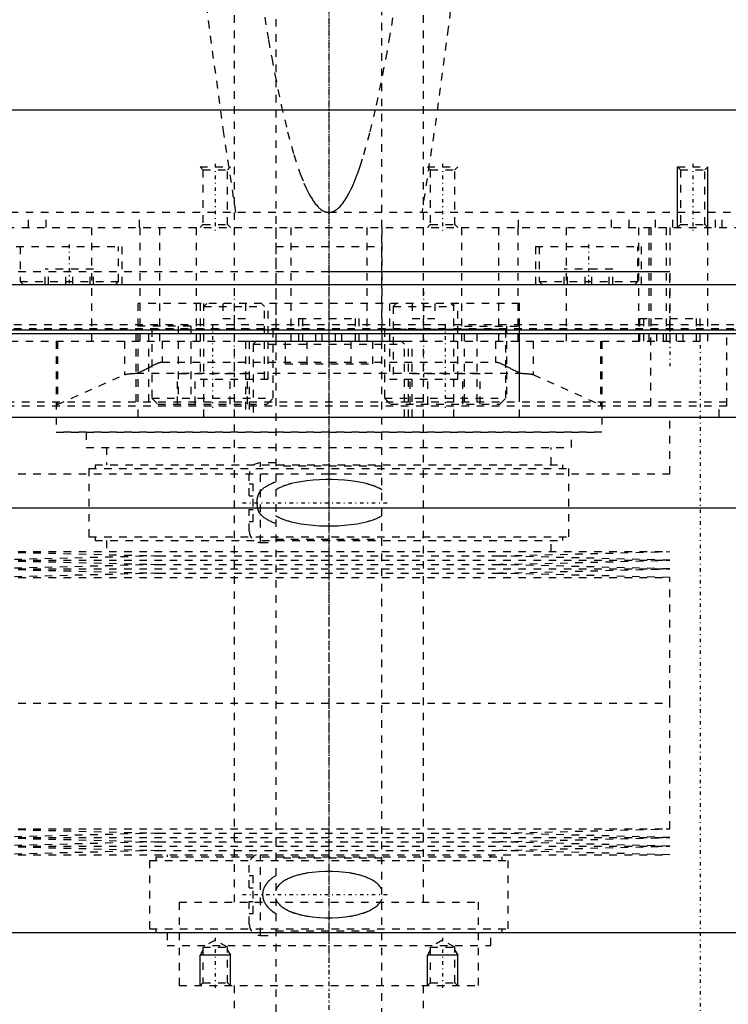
# Model space of a CAD drawing. Extents: x -125 to 125, y -136 to 719.
# Tile 3 of 12: x -41 to 53, y -70 to 60. Entities that reach past the tile are written whole.
import ezdxf

# ---------------------------------------------------------------- set-up
doc = ezdxf.new("R2010")
doc.units = 0
doc.linetypes.add('CENTER', pattern=[1.5, 0.45, -0.5, 0.05, -0.5])
doc.linetypes.add('DASHED', pattern=[2, 1, -1])
for name, color, linetype in [('AM_0', 7, 'CONTINUOUS'), ('AM_10', 7, 'CONTINUOUS'), ('AM_3', 7, 'DASHED'), ('AM_7', 7, 'CENTER')]:
    doc.layers.add(name, color=color, linetype=linetype)

msp = doc.modelspace()

# ---------------------------------------------------------------- linework, layer by layer
at = {"layer": 'AM_0', "color": 7, "linetype": 'CONTINUOUS'}
for p, q in [((120, 48), (-120, 48)), ((-100, 25), (100, 25)), ((-40.35, 25), (-40.35, 25)), ((40.35, 25), (40.35, 25)), ((-54.3, 18.5), (54.3, 18.5)), ((-54.29, 19), (54.29, 19)), ((-68.3, 7.5), (68.3, 7.5)), ((65.59, -4.5), (-65.59, -4.5)), ((-62.39, -60.5), (62.39, -60.5))]:
    msp.add_line(p, q, dxfattribs=at)
at = {"layer": 'AM_10', "color": 7, "linetype": 'CONTINUOUS'}
for p, q in [((46, 32.5), (46, 40.5)), ((50, 32.5), (50, 40.5)), ((-16.62, -62.84), (-17, -63.5)), ((-13, -63.5), (-17, -63.5)), ((-17, -67.5), (-17, -63.5)), ((-13.38, -62.84), (-13, -63.5)), ((-13, -67.5), (-13, -63.5)), ((13.38, -62.84), (13, -63.5)), ((17, -63.5), (13, -63.5)), ((13, -67.5), (13, -63.5)), ((16.62, -62.84), (17, -63.5)), ((17, -67.5), (17, -63.5))]:
    msp.add_line(p, q, dxfattribs=at)
at = {"layer": 'AM_3', "color": 6, "linetype": 'DASHED'}
for p, q in [((-7, 680), (-7, -97.5)), ((7, -97.5), (7, 680)), ((-12.5, 664.5), (-12.5, -56.5)), ((12.5, -56.5), (12.5, 664.5)), ((-13.86, 44.9), (-15.75, 58.84)), ((15.75, 58.84), (13.86, 44.9)), ((-12.26, 34.5), (-13.86, 44.9)), ((13.86, 44.9), (12.26, 34.5)), ((-17, 40.5), (-16.62, 40.12)), ((-17, 40.5), (-13, 40.5)), ((-13.38, 40.12), (-13, 40.5)), ((13, 40.5), (13.38, 40.12)), ((13, 40.5), (17, 40.5)), ((16.62, 40.12), (17, 40.5)), ((46, 40.5), (46.38, 40.12)), ((46, 40.5), (50, 40.5)), ((49.62, 40.12), (50, 40.5)), ((-16.62, 40.12), (-16.62, 32.88)), ((-16.62, 40.12), (-13.38, 40.12)), ((-13.38, 32.88), (-13.38, 40.12)), ((13.38, 40.12), (13.38, 32.88)), ((13.38, 40.12), (16.62, 40.12)), ((16.62, 32.88), (16.62, 40.12)), ((46.38, 40.12), (46.38, 32.88)), ((46.38, 40.12), (49.62, 40.12)), ((49.62, 32.88), (49.62, 40.12)), ((79, 34.5), (-79, 34.5)), ((-39.62, 32.5), (-39.62, 34.5)), ((-37.31, 32.5), (-37.31, 34.5)), ((-25, 32.5), (-25, 34.5)), ((25, 32.5), (25, 34.5)), ((37.31, 32.5), (37.31, 34.5)), ((39.62, 32.5), (39.62, 34.5)), ((43.08, 32.5), (43.08, 34.5)), ((45.38, 32.5), (45.38, 34.5)), ((50, 17.5), (50, 34.5)), ((51, 32.5), (51, 34.5)), ((51.9, 32.5), (51.9, 34.5)), ((-78.5, 32.5), (78.5, 32.5)), ((-31.31, 32.5), (-31.31, 17.5)), ((-24.92, 32.5), (-24.92, 17.5)), ((-22.36, 32.5), (-22.36, 17.5)), ((-17.5, 32.5), (-17.5, 17.5)), ((-16.62, 32.88), (-17, 32.5)), ((-16.62, 32.88), (-13.38, 32.88)), ((-13, 32.5), (-13.38, 32.88)), ((-7, 32.5), (-7, 17.5)), ((-5, 32.5), (-5, 17.5)), ((5, 32.5), (5, 17.5)), ((7, 32.5), (7, 17.5)), ((13.38, 32.88), (13, 32.5)), ((13.38, 32.88), (16.62, 32.88)), ((17, 32.5), (16.62, 32.88)), ((17.5, 32.5), (17.5, 17.5)), ((22.36, 32.5), (22.36, 17.5)), ((24.92, 32.5), (24.92, 17.5)), ((31.31, 32.5), (31.31, 17.5)), ((40.83, 32.5), (40.83, 17.5)), ((42.23, 32.5), (42.23, 17.5)), ((42.5, 32.5), (42.5, 19.2)), ((44.5, 32.5), (44.5, 17.5)), ((45, 32.5), (45, 17.5)), ((46.38, 32.88), (46, 32.5)), ((46.38, 32.88), (49.62, 32.88)), ((50, 32.5), (49.62, 32.88)), ((-41.25, 30), (-27.25, 30)), ((-40.75, 30), (-40.75, 25.4)), ((-27.75, 25.4), (-27.75, 30)), ((-27.25, 25), (-27.25, 30)), ((-7, 30), (-7, 25)), ((-7, 30), (7, 30)), ((7, 25), (7, 30)), ((27.25, 30), (27.25, 25)), ((27.25, 30), (41.25, 30)), ((27.75, 30), (27.75, 25.4)), ((40.75, 25.4), (40.75, 30)), ((41.25, 25), (41.25, 30)), ((-45, 26.7), (45, 26.7)), ((-37.45, 25), (-37.45, 27)), ((-31.05, 27), (-37.45, 27)), ((-37, 25), (-37, 27)), ((-34.7, 25), (-34.7, 27)), ((-33.8, 25), (-33.8, 27)), ((-31.5, 25), (-31.5, 27)), ((-31.05, 25), (-31.05, 27)), ((0, 26.7), (45, 26.7)), ((31.05, 25), (31.05, 27)), ((37.45, 27), (31.05, 27)), ((31.5, 25), (31.5, 27)), ((33.8, 25), (33.8, 27)), ((34.7, 25), (34.7, 27)), ((37, 25), (37, 27)), ((37.45, 25), (37.45, 27)), ((45, 19.2), (45, 26.7)), ((-40.75, 25.4), (-40.35, 25)), ((-40.75, 25.4), (-27.75, 25.4)), ((-28.15, 25), (-27.75, 25.4)), ((27.75, 25.4), (28.15, 25)), ((27.75, 25.4), (40.75, 25.4)), ((40.35, 25), (40.75, 25.4)), ((-25.16, 7.5), (-25.16, 22.5)), ((25.16, 22.5), (-25.16, 22.5)), ((-17, 22.5), (-17, 12.5)), ((-16.1, 22.5), (-16.5, 22.1)), ((-16.5, 7.5), (-16.5, 22.5)), ((-16.5, 22.1), (-8.5, 22.1)), ((-14, 22.5), (-14, 20.5)), ((-12.5, 22.5), (-12.5, 20.5)), ((-11, 22.5), (-11, 20.5)), ((-8.5, 22.1), (-8.9, 22.5)), ((-8.5, 12.5), (-8.5, 22.1)), ((-8, 12.5), (-8, 22.5)), ((8, 22.5), (8, 12.5)), ((8.9, 22.5), (8.5, 22.1)), ((8.5, 22.1), (8.5, 12.5)), ((8.5, 22.1), (16.5, 22.1)), ((11, 22.5), (11, 20.5)), ((12.5, 22.5), (12.5, 20.5)), ((14, 22.5), (14, 20.5)), ((16.5, 22.1), (16.1, 22.5)), ((16.5, 7.5), (16.5, 22.5)), ((17, 12.5), (17, 22.5)), ((25.16, 7.5), (25.16, 22.5)), ((-77.56, 19.7), (77.56, 19.7)), ((-18.23, 19.5), (-25.44, 19.5)), ((-25.44, 9.5), (-25.44, 19.5)), ((-23.77, 9.5), (-23.77, 19.5)), ((-19.89, 19.5), (-19.89, 9.5)), ((-18.23, 19.5), (-18.23, 9.5)), ((-14, 20.5), (-11, 20.5)), ((-4, 20.5), (-4, 17.5)), ((-4, 20.5), (4, 20.5)), ((-3.5, 20.5), (-3.5, 17.5)), ((3.5, 17.5), (3.5, 20.5)), ((4, 17.5), (4, 20.5)), ((11, 20.5), (14, 20.5)), ((17.89, 19.5), (25.09, 19.5)), ((17.89, 9.5), (17.89, 19.5)), ((19.55, 9.5), (19.55, 19.5)), ((23.43, 19.5), (23.43, 9.5)), ((25.09, 19.5), (25.09, 9.5)), ((41, 20.5), (41, 17.5)), ((41, 20.5), (49, 20.5)), ((41.5, 20.5), (41.5, 17.5)), ((48.5, 17.5), (48.5, 20.5)), ((49, 17.5), (49, 20.5)), ((-77.56, 19.2), (77.56, 19.2)), ((-23.25, 19.2), (-23.35, 19.1)), ((-23.35, 19.1), (-23.35, 10)), ((-23.35, 19.1), (-7.35, 19.1)), ((-7.35, 19.1), (-7.45, 19.2)), ((-7.35, 10), (-7.35, 19.1)), ((-1.73, 17.5), (-1.73, 18.5)), ((-0.87, 17.5), (-0.87, 18.5)), ((0.87, 17.5), (0.87, 18.5)), ((1.73, 17.5), (1.73, 18.5)), ((7.45, 19.2), (7.35, 19.1)), ((7.35, 19.1), (7.35, 10)), ((7.35, 19.1), (23.35, 19.1)), ((23.35, 19.1), (23.25, 19.2)), ((23.35, 10), (23.35, 19.1)), ((42.5, 9), (42.5, 19.2)), ((43.27, 17.5), (43.27, 18.5)), ((44.13, 17.5), (44.13, 18.5)), ((45.87, 17.5), (45.87, 18.5)), ((46.73, 17.5), (46.73, 18.5)), ((52.5, 9), (52.5, 19.2)), ((-50, 17.5), (50, 17.5)), ((-36, 17.5), (-36, 5.5)), ((-35.82, 17.5), (-35.82, 9.14)), ((-26.96, 17.5), (-26.96, 13.1)), ((-22, 17.5), (-22, 14.74)), ((-11, 17.5), (-11, 7.5)), ((-11, 17.5), (11, 17.5)), ((-10.5, 17.5), (-10.5, 7.5)), ((-9.6, 17.5), (-10, 17.1)), ((-10, 17.1), (-10, 7.5)), ((-10, 17.1), (10, 17.1)), ((-5.77, 17.5), (-5.77, 14.5)), ((-2.89, 17.5), (-2.89, 14.5)), ((2.89, 17.5), (2.89, 14.5)), ((5.77, 17.5), (5.77, 14.5)), ((10, 17.1), (9.6, 17.5)), ((10, 7.5), (10, 17.1)), ((10.5, 7.5), (10.5, 17.5)), ((11, 7.5), (11, 17.5)), ((22, 17.5), (22, 14.74)), ((26.96, 17.5), (26.96, 13.1)), ((35.82, 17.5), (35.82, 9.14)), ((36, 17.5), (36, 5.5)), ((-22, 14.74), (22, 14.74)), ((-5.77, 14.5), (5.77, 14.5)), ((-35.82, 9.14), (-26.96, 13.1)), ((-25.44, 13.27), (-25.41, 13.27)), ((-25.41, 13.27), (25.41, 13.27)), ((-23.77, 14.01), (-23.35, 14.24)), ((-19.97, 9.2), (-19.97, 13.2)), ((-10.73, 13.2), (-19.97, 13.2)), ((-17.66, 9.2), (-17.66, 13.2)), ((-13.04, 9.2), (-13.04, 13.2)), ((-10.73, 9.2), (-10.73, 13.2)), ((10.73, 9.2), (10.73, 13.2)), ((19.97, 13.2), (10.73, 13.2)), ((13.04, 9.2), (13.04, 13.2)), ((17.66, 9.2), (17.66, 13.2)), ((19.97, 9.2), (19.97, 13.2)), ((23.35, 14.24), (23.43, 14.2)), ((25.1, 13.38), (25.16, 13.36)), ((26.96, 13.1), (35.82, 9.14)), ((-17, 12.5), (-8, 12.5)), ((8, 12.5), (17, 12.5)), ((-52.5, 9.5), (52.5, 9.5)), ((-23.35, 10), (-22.55, 9.2)), ((-23.35, 10), (-7.35, 10)), ((-22.55, 9.2), (-8.15, 9.2)), ((-8.15, 9.2), (-7.35, 10)), ((7.35, 10), (8.15, 9.2)), ((7.35, 10), (23.35, 10)), ((8.15, 9.2), (22.55, 9.2)), ((22.55, 9.2), (23.35, 10)), ((-52.5, 9), (52.5, 9)), ((51.5, 7.5), (51.5, 9)), ((45, 0), (45, 7.5)), ((45, 0), (45, 7.5)), ((-36, 5.52), (36, 5.52)), ((36, 5.5), (-36, 5.5)), ((-32, 5.5), (-32, 3.5)), ((32, 3.5), (32, 5.5)), ((-32, 3.5), (32, 3.5)), ((-29.35, 3.5), (-29.35, 1.2)), ((29.35, 1.2), (29.35, 3.5)), ((-7, 1.45), (-9, 1.45)), ((-9, -9.05), (-9, 1.45)), ((-45, 0), (0, 0)), ((-31.65, 0.7), (-31.65, -8.3)), ((-31.65, 0.7), (31.65, 0.7)), ((-30.85, 1.2), (-30.85, 0.7)), ((-30.85, 1.2), (30.85, 1.2)), ((7, 1), (-7, 1)), ((0, 0), (45, 0)), ((30.85, 0.7), (30.85, 1.2)), ((31.65, -8.3), (31.65, 0.7)), ((-10.5, -2.9), (-10.5, -0.05)), ((-10.5, -1.3), (-10, -1.3)), ((-10, -6.3), (-10, -1.3)), ((-10.5, -2.9), (-10, -2.9)), ((-10.5, -7.55), (-10.5, -4.7)), ((-10.5, -4.7), (-10, -4.7)), ((-10.5, -6.3), (-10, -6.3)), ((-31.65, -8.3), (31.65, -8.3)), ((-30.85, -8.3), (-30.85, -8.8)), ((-30.85, -8.8), (30.85, -8.8)), ((-29.35, -8.8), (-29.35, -10.25)), ((-9, -9.05), (-7, -9.05)), ((-7, -8.6), (7, -8.6)), ((29.35, -10.25), (29.35, -8.8)), ((30.85, -8.8), (30.85, -8.3)), ((-45, -10.25), (-22.5, -10.82)), ((-45, -10.25), (45, -10.25)), ((22.5, -10.82), (45, -10.25)), ((-22.5, -10.82), (-45, -11.39)), ((-45, -11.39), (-22.5, -11.96)), ((-45, -11.39), (45, -11.39)), ((-22.5, -10.82), (22.5, -10.82)), ((45, -11.39), (22.5, -10.82)), ((22.5, -11.96), (45, -11.39)), ((-22.5, -11.96), (-45, -12.53)), ((-45, -12.53), (-22.5, -13.1)), ((-45, -12.53), (45, -12.53)), ((-22.5, -11.96), (22.5, -11.96)), ((45, -12.53), (22.5, -11.96)), ((22.5, -13.1), (45, -12.53)), ((-22.5, -13.1), (-45, -13.67)), ((-45, -13.67), (45, -13.67)), ((-22.5, -13.1), (22.5, -13.1)), ((45, -13.67), (22.5, -13.1)), ((45, -30.25), (45, -13.67)), ((-45, -30.25), (45, -30.25)), ((-45, -30.25), (0, -30.25)), ((45, -46.83), (45, -30.25)), ((-45, -46.83), (-22.5, -47.4)), ((-45, -46.83), (45, -46.83)), ((-22.5, -47.4), (-45, -47.97)), ((-45, -47.97), (-22.5, -48.54)), ((-45, -47.97), (45, -47.97)), ((-22.5, -47.4), (22.5, -47.4)), ((22.5, -47.4), (45, -46.83)), ((45, -47.97), (22.5, -47.4)), ((22.5, -48.54), (45, -47.97)), ((-22.5, -48.54), (-45, -49.11)), ((-45, -49.11), (-22.5, -49.68)), ((-45, -49.11), (45, -49.11)), ((-22.5, -48.54), (22.5, -48.54)), ((45, -49.11), (22.5, -48.54)), ((22.5, -49.68), (45, -49.11)), ((-22.5, -49.68), (-45, -50.25)), ((-45, -50.25), (45, -50.25)), ((-22.85, -50.5), (-22.85, -51)), ((-22.85, -50.5), (22.85, -50.5)), ((-22.5, -49.68), (22.5, -49.68)), ((-21.35, -50.25), (-21.35, -50.5)), ((-9, -60.88), (-9, -50.25)), ((21.35, -50.5), (21.35, -50.25)), ((45, -50.25), (22.5, -49.68)), ((22.85, -51), (22.85, -50.5)), ((-23.65, -51), (-23.65, -60)), ((-23.65, -51), (23.65, -51)), ((-10.5, -54.6), (-10.5, -51.62)), ((7, -50.7), (-7, -50.7)), ((23.65, -60), (23.65, -51)), ((-10.5, -53), (-10, -53)), ((-10, -58), (-10, -53)), ((-10.5, -54.6), (-10, -54.6)), ((-19.75, -56.5), (19.75, -56.5)), ((-19.75, -56.5), (-19.75, -67.5)), ((-19.75, -56.5), (0, -56.5)), ((-10.5, -59.38), (-10.5, -56.4)), ((-10.5, -56.4), (-10, -56.4)), ((19.75, -67.5), (19.75, -56.5)), ((-10.5, -58), (-10, -58)), ((-23.65, -60), (23.65, -60)), ((-22.85, -60), (-22.85, -60.5)), ((-21.35, -60.5), (-21.35, -62.2)), ((-9, -60.88), (-7, -60.88)), ((-7, -60.3), (7, -60.3)), ((21.35, -62.2), (21.35, -60.5)), ((22.85, -60.5), (22.85, -60)), ((-21.35, -62.2), (21.35, -62.2)), ((-15, -61.5), (-16.62, -62.44)), ((-13.38, -62.44), (-15, -61.5)), ((15, -61.5), (13.38, -62.44)), ((16.62, -62.44), (15, -61.5)), ((-16.62, -62.44), (-16.62, -67.12)), ((-16.62, -62.44), (-13.38, -62.44)), ((-13.38, -67.12), (-13.38, -62.44)), ((13.38, -62.44), (13.38, -67.12)), ((13.38, -62.44), (16.62, -62.44)), ((16.62, -67.12), (16.62, -62.44)), ((-19.75, -67.5), (19.75, -67.5)), ((-16.62, -67.12), (-17, -67.5)), ((-16.62, -67.12), (-13.38, -67.12)), ((-13, -67.5), (-13.38, -67.12)), ((-12.5, -67.5), (-12.5, -81)), ((12.5, -80.5), (12.5, -67.5)), ((13.38, -67.12), (13, -67.5)), ((13.38, -67.12), (16.62, -67.12)), ((17, -67.5), (16.62, -67.12))]:
    msp.add_line(p, q, dxfattribs=at)
for points in [[(-15.75, 58.84, 0), (-16.75, 67.04, 0), (-18.76, 84.96, 0), (-20.75, 104.9, 0), (-21.74, 115.63, 0)], [(21.74, 115.63, 0), (20.75, 104.9, 0), (18.76, 84.96, 0), (16.75, 67.04, 0), (15.75, 58.84, 0)], [(-8.79, 62.22, 0), (-7.96, 57.2, 0), (-7.54, 54.88, 0), (-7.13, 52.68, 0), (-6.29, 48.66, 0), (-5.46, 45.14, 0), (-4.62, 42.12, 0), (-3.78, 39.6, 0), (-3.29, 38.36, 0), (-3.15, 38.04, 0), (-3.01, 37.73, 0), (-2.94, 37.59, 0), (-2.87, 37.44, 0), (-2.73, 37.16, 0), (-2.59, 36.89, 0), (-2.52, 36.77, 0), (-2.45, 36.64, 0), (-2.31, 36.41, 0), (-2.17, 36.18, 0), (-2.1, 36.07, 0), (-2.03, 35.97, 0), (-1.89, 35.78, 0), (-1.75, 35.59, 0), (-1.61, 35.43, 0), (-1.47, 35.27, 0), (-1.33, 35.13, 0), (-1.26, 35.07, 0), (-1.19, 35.01, 0), (-1.05, 34.89, 0), (-0.91, 34.8, 0), (-0.83, 34.74, 0), (-0.81, 34.73, 0), (-0.78, 34.72, 0), (-0.77, 34.71, 0), (-0.76, 34.71, 0), (-0.74, 34.69, 0), (-0.71, 34.68, 0), (-0.69, 34.67, 0), (-0.67, 34.66, 0), (-0.64, 34.65, 0), (-0.63, 34.64, 0), (-0.62, 34.64, 0), (-0.6, 34.63, 0), (-0.57, 34.62, 0), (-0.55, 34.61, 0), (-0.53, 34.6, 0), (-0.5, 34.59, 0), (-0.49, 34.59, 0), (-0.48, 34.58, 0), (-0.46, 34.57, 0), (-0.43, 34.57, 0), (-0.42, 34.56, 0), (-0.41, 34.56, 0), (-0.39, 34.55, 0), (-0.36, 34.55, 0), (-0.35, 34.54, 0), (-0.34, 34.54, 0), (-0.32, 34.54, 0), (-0.29, 34.53, 0), (-0.27, 34.53, 0), (-0.25, 34.52, 0), (-0.22, 34.52, 0), (-0.21, 34.52, 0), (-0.2, 34.51, 0), (-0.18, 34.51, 0), (-0.15, 34.51, 0), (-0.13, 34.51, 0), (-0.11, 34.5, 0), (-0.08, 34.5, 0), (-0.07, 34.5, 0), (-0.06, 34.5, 0), (-0.04, 34.5, 0), (-0.01, 34.5, 0), (0, 34.5, 0)], [(0, 34.5, 0), (0.01, 34.5, 0), (0.04, 34.5, 0), (0.06, 34.5, 0), (0.07, 34.5, 0), (0.08, 34.5, 0), (0.11, 34.5, 0), (0.13, 34.51, 0), (0.15, 34.51, 0), (0.18, 34.51, 0), (0.2, 34.51, 0), (0.21, 34.52, 0), (0.22, 34.52, 0), (0.25, 34.52, 0), (0.27, 34.53, 0), (0.29, 34.53, 0), (0.32, 34.54, 0), (0.34, 34.54, 0), (0.35, 34.54, 0), (0.36, 34.55, 0), (0.39, 34.55, 0), (0.41, 34.56, 0), (0.42, 34.56, 0), (0.43, 34.57, 0), (0.46, 34.57, 0), (0.48, 34.58, 0), (0.49, 34.59, 0), (0.5, 34.59, 0), (0.53, 34.6, 0), (0.55, 34.61, 0), (0.57, 34.62, 0), (0.6, 34.63, 0), (0.62, 34.64, 0), (0.63, 34.64, 0), (0.64, 34.65, 0), (0.67, 34.66, 0), (0.69, 34.67, 0), (0.71, 34.68, 0), (0.74, 34.69, 0), (0.76, 34.71, 0), (0.77, 34.71, 0), (0.78, 34.72, 0), (0.81, 34.73, 0), (0.83, 34.74, 0), (0.85, 34.76, 0), (0.88, 34.77, 0), (0.9, 34.79, 0), (0.91, 34.8, 0), (0.92, 34.8, 0), (0.95, 34.82, 0), (0.97, 34.83, 0), (1.05, 34.89, 0), (1.19, 35.01, 0), (1.26, 35.07, 0), (1.33, 35.13, 0), (1.47, 35.27, 0), (1.61, 35.43, 0), (1.75, 35.59, 0), (1.89, 35.78, 0), (2.03, 35.97, 0), (2.1, 36.07, 0), (2.17, 36.18, 0), (2.31, 36.41, 0), (2.45, 36.64, 0), (2.52, 36.77, 0), (2.59, 36.89, 0), (2.73, 37.16, 0), (2.87, 37.44, 0), (2.94, 37.59, 0), (3.01, 37.73, 0), (3.15, 38.04, 0), (3.29, 38.36, 0), (3.43, 38.7, 0), (3.57, 39.05, 0), (3.71, 39.41, 0), (3.78, 39.6, 0), (3.85, 39.79, 0), (3.99, 40.18, 0), (4.13, 40.59, 0), (4.62, 42.12, 0), (5.46, 45.14, 0), (6.29, 48.66, 0), (7.13, 52.68, 0), (7.54, 54.88, 0), (7.96, 57.2, 0), (8.79, 62.22, 0)], [(-23.35, 14.24, 0), (-23.32, 14.26, 0), (-23.25, 14.29, 0), (-23.17, 14.33, 0), (-23.14, 14.35, 0), (-23.1, 14.37, 0), (-23.03, 14.4, 0), (-22.96, 14.44, 0), (-22.89, 14.47, 0), (-22.82, 14.51, 0), (-22.75, 14.54, 0), (-22.71, 14.55, 0), (-22.67, 14.57, 0), (-22.6, 14.6, 0), (-22.52, 14.63, 0), (-22.45, 14.66, 0), (-22.37, 14.68, 0), (-22.29, 14.7, 0), (-22.25, 14.71, 0), (-22.21, 14.72, 0), (-22.16, 14.72, 0), (-22.15, 14.73, 0), (-22.14, 14.73, 0), (-22.13, 14.73, 0), (-22.12, 14.73, 0), (-22.11, 14.73, 0), (-22.09, 14.73, 0), (-22.08, 14.73, 0), (-22.07, 14.73, 0), (-22.05, 14.73, 0), (-22.04, 14.73, 0), (-22.04, 14.74, 0), (-22.02, 14.74, 0), (-22.01, 14.74, 0), (-22, 14.74, 0)], [(22, 14.74, 0), (22.01, 14.74, 0), (22.02, 14.74, 0), (22.04, 14.74, 0), (22.04, 14.73, 0), (22.05, 14.73, 0), (22.07, 14.73, 0), (22.08, 14.73, 0), (22.09, 14.73, 0), (22.11, 14.73, 0), (22.12, 14.73, 0), (22.13, 14.73, 0), (22.14, 14.73, 0), (22.15, 14.73, 0), (22.16, 14.72, 0), (22.21, 14.72, 0), (22.25, 14.71, 0), (22.29, 14.7, 0), (22.37, 14.68, 0), (22.45, 14.66, 0), (22.52, 14.63, 0), (22.6, 14.6, 0), (22.67, 14.57, 0), (22.71, 14.55, 0), (22.75, 14.54, 0), (22.82, 14.51, 0), (22.89, 14.47, 0), (22.96, 14.44, 0), (23.03, 14.4, 0), (23.1, 14.37, 0), (23.14, 14.35, 0), (23.17, 14.33, 0), (23.25, 14.29, 0), (23.32, 14.26, 0), (23.35, 14.24, 0)], [(-26.96, 13.1, 0), (-26.94, 13.1, 0), (-26.91, 13.11, 0), (-26.87, 13.12, 0), (-26.85, 13.13, 0), (-26.83, 13.13, 0), (-26.77, 13.15, 0), (-26.71, 13.16, 0), (-26.65, 13.17, 0), (-26.57, 13.18, 0), (-26.49, 13.19, 0), (-26.45, 13.19, 0), (-26.41, 13.2, 0), (-26.32, 13.21, 0), (-26.22, 13.22, 0), (-26.11, 13.23, 0), (-26, 13.23, 0), (-25.89, 13.24, 0), (-25.83, 13.25, 0), (-25.77, 13.25, 0), (-25.64, 13.26, 0), (-25.51, 13.27, 0), (-25.44, 13.27, 0)], [(-25.41, 13.27, 0), (-25.37, 13.29, 0), (-25.29, 13.31, 0), (-25.2, 13.34, 0), (-25.16, 13.36, 0)], [(-25.16, 13.36, 0), (-25.13, 13.37, 0), (-25.05, 13.4, 0), (-24.98, 13.43, 0), (-24.94, 13.44, 0), (-24.91, 13.46, 0), (-24.83, 13.49, 0), (-24.76, 13.52, 0), (-24.68, 13.56, 0), (-24.61, 13.59, 0), (-24.53, 13.63, 0), (-24.49, 13.65, 0), (-24.45, 13.67, 0), (-24.37, 13.7, 0), (-24.3, 13.74, 0), (-24.22, 13.78, 0), (-24.14, 13.82, 0), (-24.06, 13.87, 0), (-24.02, 13.89, 0), (-23.98, 13.91, 0), (-23.9, 13.95, 0), (-23.82, 13.99, 0), (-23.77, 14.01, 0)], [(23.43, 14.2, 0), (23.48, 14.17, 0), (23.58, 14.12, 0), (23.67, 14.07, 0), (23.72, 14.04, 0), (23.77, 14.02, 0), (23.87, 13.97, 0), (23.96, 13.92, 0), (24.06, 13.87, 0), (24.15, 13.82, 0), (24.24, 13.77, 0), (24.29, 13.75, 0), (24.34, 13.72, 0), (24.43, 13.68, 0), (24.52, 13.63, 0), (24.61, 13.59, 0), (24.7, 13.55, 0), (24.79, 13.51, 0), (24.84, 13.49, 0), (24.88, 13.47, 0), (24.97, 13.43, 0), (25.05, 13.4, 0), (25.1, 13.38, 0)], [(25.16, 13.36, 0), (25.2, 13.34, 0), (25.29, 13.31, 0), (25.37, 13.29, 0), (25.41, 13.27, 0)], [(25.41, 13.27, 0), (25.48, 13.27, 0), (25.61, 13.26, 0), (25.74, 13.25, 0), (25.81, 13.25, 0), (25.87, 13.25, 0), (25.99, 13.24, 0), (26.1, 13.23, 0), (26.2, 13.22, 0), (26.3, 13.21, 0), (26.4, 13.2, 0), (26.44, 13.19, 0), (26.49, 13.19, 0), (26.57, 13.18, 0), (26.64, 13.17, 0), (26.71, 13.16, 0), (26.77, 13.15, 0), (26.82, 13.14, 0), (26.85, 13.13, 0), (26.87, 13.12, 0), (26.91, 13.11, 0), (26.94, 13.1, 0), (26.96, 13.1, 0)], [(-36, 9, 0), (-35.99, 9.02, 0), (-35.95, 9.07, 0), (-35.88, 9.12, 0), (-35.82, 9.14, 0)], [(35.82, 9.14, 0), (35.88, 9.12, 0), (35.95, 9.07, 0), (35.99, 9.02, 0), (36, 9, 0)], [(-36, 8.99, 0), (-36, 8.99, 0), (-36, 8.99, 0), (-36, 8.99, 0), (-36, 9, 0)], [(36, 9, 0), (36, 8.99, 0), (36, 8.99, 0), (36, 8.99, 0), (36, 8.99, 0)], [(-7, -1.07, 0), (-7.06, -1.09, 0), (-7.18, -1.14, 0), (-7.31, -1.19, 0), (-7.37, -1.21, 0), (-7.43, -1.24, 0), (-7.55, -1.29, 0), (-7.67, -1.35, 0), (-7.78, -1.41, 0), (-7.9, -1.46, 0), (-8.02, -1.53, 0), (-8.07, -1.56, 0), (-8.13, -1.59, 0), (-8.24, -1.65, 0), (-8.35, -1.72, 0), (-8.46, -1.79, 0), (-8.56, -1.86, 0), (-8.66, -1.94, 0), (-8.71, -1.98, 0), (-8.76, -2.02, 0), (-8.86, -2.1, 0), (-8.95, -2.18, 0), (-9, -2.22, 0)], [(7, -2.09, 0), (6.95, -2.06, 0), (6.84, -2, 0), (6.74, -1.94, 0), (6.68, -1.91, 0), (6.63, -1.89, 0), (6.52, -1.83, 0), (6.41, -1.78, 0), (6.3, -1.73, 0), (6.18, -1.69, 0), (6.07, -1.64, 0), (6.01, -1.62, 0), (5.95, -1.6, 0), (5.83, -1.55, 0), (5.71, -1.51, 0), (5.59, -1.47, 0), (5.47, -1.43, 0), (5.35, -1.4, 0), (5.29, -1.38, 0), (5.23, -1.36, 0), (5.1, -1.33, 0), (4.97, -1.29, 0), (4.91, -1.28, 0), (4.52, -1.18, 0), (3.72, -1.03, 0), (2.9, -0.91, 0), (2.07, -0.83, 0), (1.24, -0.77, 0), (0.41, -0.75, 0), (0, -0.74, 0), (-0.41, -0.75, 0), (-1.24, -0.77, 0), (-2.07, -0.83, 0), (-2.9, -0.91, 0), (-3.72, -1.03, 0), (-4.52, -1.18, 0), (-4.91, -1.28, 0), (-4.97, -1.29, 0), (-5.1, -1.33, 0), (-5.23, -1.36, 0), (-5.29, -1.38, 0), (-5.35, -1.4, 0), (-5.47, -1.43, 0), (-5.59, -1.47, 0), (-5.71, -1.51, 0), (-5.83, -1.55, 0), (-5.95, -1.6, 0), (-6.01, -1.62, 0), (-6.07, -1.64, 0), (-6.18, -1.69, 0), (-6.3, -1.73, 0), (-6.41, -1.78, 0), (-6.52, -1.83, 0), (-6.63, -1.89, 0), (-6.68, -1.91, 0), (-6.74, -1.94, 0), (-6.84, -2, 0), (-6.95, -2.06, 0), (-7, -2.09, 0)], [(-9, -2.22, 0), (-9.01, -2.23, 0), (-9.02, -2.24, 0), (-9.04, -2.26, 0), (-9.05, -2.27, 0), (-9.06, -2.28, 0), (-9.07, -2.29, 0), (-9.09, -2.31, 0), (-9.1, -2.33, 0), (-9.12, -2.35, 0), (-9.13, -2.37, 0), (-9.14, -2.38, 0), (-9.15, -2.39, 0), (-9.16, -2.41, 0), (-9.18, -2.44, 0), (-9.19, -2.46, 0), (-9.2, -2.48, 0), (-9.22, -2.51, 0), (-9.22, -2.52, 0), (-9.23, -2.53, 0), (-9.24, -2.56, 0), (-9.26, -2.58, 0), (-9.26, -2.59, 0), (-9.27, -2.61, 0), (-9.28, -2.63, 0), (-9.29, -2.66, 0), (-9.3, -2.67, 0), (-9.3, -2.69, 0), (-9.32, -2.71, 0), (-9.33, -2.74, 0), (-9.34, -2.77, 0), (-9.35, -2.8, 0), (-9.36, -2.83, 0), (-9.36, -2.84, 0), (-9.37, -2.86, 0), (-9.38, -2.89, 0), (-9.39, -2.92, 0), (-9.4, -2.95, 0), (-9.41, -2.98, 0), (-9.41, -3.02, 0), (-9.42, -3.03, 0), (-9.42, -3.05, 0), (-9.43, -3.08, 0), (-9.44, -3.11, 0), (-9.44, -3.15, 0), (-9.45, -3.18, 0), (-9.46, -3.21, 0), (-9.46, -3.23, 0), (-9.46, -3.25, 0), (-9.47, -3.28, 0), (-9.47, -3.31, 0), (-9.49, -3.43, 0), (-9.5, -3.64, 0), (-9.51, -3.74, 0), (-9.51, -3.84, 0), (-9.5, -4.04, 0), (-9.48, -4.25, 0), (-9.46, -4.37, 0), (-9.45, -4.4, 0), (-9.45, -4.43, 0), (-9.44, -4.45, 0), (-9.44, -4.47, 0), (-9.43, -4.5, 0), (-9.43, -4.53, 0), (-9.42, -4.56, 0), (-9.41, -4.6, 0), (-9.4, -4.63, 0), (-9.4, -4.65, 0), (-9.39, -4.66, 0), (-9.38, -4.7, 0), (-9.37, -4.73, 0), (-9.36, -4.76, 0), (-9.35, -4.79, 0), (-9.34, -4.83, 0), (-9.33, -4.84, 0), (-9.33, -4.86, 0), (-9.31, -4.89, 0), (-9.3, -4.92, 0), (-9.3, -4.93, 0), (-9.29, -4.95, 0), (-9.27, -4.98, 0), (-9.26, -5.01, 0), (-9.25, -5.03, 0), (-9.25, -5.04, 0), (-9.23, -5.07, 0), (-9.22, -5.1, 0), (-9.2, -5.12, 0), (-9.18, -5.15, 0), (-9.17, -5.18, 0), (-9.16, -5.19, 0), (-9.15, -5.2, 0), (-9.13, -5.23, 0), (-9.12, -5.25, 0), (-9.1, -5.27, 0), (-9.08, -5.29, 0), (-9.06, -5.31, 0), (-9.05, -5.32, 0), (-9.05, -5.33, 0), (-9.03, -5.35, 0), (-9.01, -5.37, 0), (-9, -5.38, 0)], [(-9, -5.38, 0), (-8.95, -5.42, 0), (-8.86, -5.5, 0), (-8.76, -5.58, 0), (-8.71, -5.62, 0), (-8.66, -5.66, 0), (-8.56, -5.74, 0), (-8.46, -5.81, 0), (-8.35, -5.88, 0), (-8.24, -5.95, 0), (-8.13, -6.01, 0), (-8.07, -6.04, 0), (-8.02, -6.07, 0), (-7.9, -6.14, 0), (-7.78, -6.19, 0), (-7.67, -6.25, 0), (-7.55, -6.31, 0), (-7.43, -6.36, 0), (-7.37, -6.39, 0), (-7.31, -6.41, 0), (-7.18, -6.46, 0), (-7.06, -6.51, 0), (-7, -6.53, 0)], [(-7, -5.51, 0), (-6.95, -5.54, 0), (-6.84, -5.6, 0), (-6.74, -5.66, 0), (-6.68, -5.69, 0), (-6.63, -5.71, 0), (-6.52, -5.77, 0), (-6.41, -5.82, 0), (-6.3, -5.87, 0), (-6.18, -5.91, 0), (-6.07, -5.96, 0), (-6.01, -5.98, 0), (-5.95, -6, 0), (-5.83, -6.05, 0), (-5.71, -6.09, 0), (-5.59, -6.13, 0), (-5.47, -6.17, 0), (-5.35, -6.2, 0), (-5.29, -6.22, 0), (-5.23, -6.24, 0), (-5.1, -6.27, 0), (-4.97, -6.31, 0), (-4.91, -6.32, 0), (-4.52, -6.42, 0), (-3.72, -6.57, 0), (-2.9, -6.69, 0), (-2.07, -6.77, 0), (-1.24, -6.83, 0), (-0.41, -6.85, 0), (0, -6.86, 0), (0.41, -6.85, 0), (1.24, -6.83, 0), (2.07, -6.77, 0), (2.9, -6.69, 0), (3.72, -6.57, 0), (4.52, -6.42, 0), (4.91, -6.32, 0), (4.97, -6.31, 0), (5.1, -6.27, 0), (5.23, -6.24, 0), (5.29, -6.22, 0), (5.35, -6.2, 0), (5.47, -6.17, 0), (5.59, -6.13, 0), (5.71, -6.09, 0), (5.83, -6.05, 0), (5.95, -6, 0), (6.01, -5.98, 0), (6.07, -5.96, 0), (6.18, -5.91, 0), (6.3, -5.87, 0), (6.41, -5.82, 0), (6.52, -5.77, 0), (6.63, -5.71, 0), (6.68, -5.69, 0), (6.74, -5.66, 0), (6.84, -5.6, 0), (6.95, -5.54, 0), (7, -5.51, 0)], [(-7, -53, 0), (-7.15, -53.1, 0), (-7.33, -53.21, 0), (-7.38, -53.25, 0), (-7.42, -53.28, 0), (-7.45, -53.3, 0), (-7.47, -53.32, 0), (-7.52, -53.35, 0), (-7.57, -53.39, 0), (-7.61, -53.43, 0), (-7.66, -53.46, 0), (-7.7, -53.5, 0), (-7.72, -53.52, 0), (-7.75, -53.54, 0), (-7.79, -53.58, 0), (-7.83, -53.62, 0), (-7.85, -53.64, 0), (-7.88, -53.66, 0), (-7.92, -53.7, 0), (-7.96, -53.74, 0), (-7.98, -53.76, 0), (-8, -53.78, 0), (-8.04, -53.82, 0), (-8.07, -53.87, 0), (-8.11, -53.91, 0), (-8.15, -53.95, 0), (-8.18, -54, 0), (-8.2, -54.02, 0), (-8.22, -54.04, 0), (-8.25, -54.09, 0), (-8.28, -54.13, 0), (-8.32, -54.18, 0), (-8.35, -54.23, 0), (-8.38, -54.28, 0), (-8.39, -54.3, 0), (-8.41, -54.33, 0), (-8.44, -54.38, 0), (-8.47, -54.43, 0), (-8.5, -54.49, 0), (-8.52, -54.54, 0), (-8.55, -54.6, 0), (-8.56, -54.62, 0), (-8.57, -54.65, 0), (-8.59, -54.71, 0), (-8.61, -54.77, 0), (-8.63, -54.82, 0), (-8.65, -54.88, 0), (-8.67, -54.94, 0), (-8.68, -54.97, 0), (-8.68, -55, 0), (-8.7, -55.06, 0), (-8.71, -55.12, 0), (-8.72, -55.18, 0), (-8.73, -55.24, 0), (-8.73, -55.3, 0), (-8.73, -55.33, 0), (-8.74, -55.35, 0), (-8.74, -55.41, 0), (-8.74, -55.47, 0), (-8.74, -55.5, 0), (-8.74, -55.53, 0), (-8.74, -55.59, 0), (-8.74, -55.65, 0), (-8.73, -55.67, 0), (-8.73, -55.7, 0), (-8.73, -55.76, 0), (-8.72, -55.82, 0), (-8.71, -55.88, 0), (-8.7, -55.94, 0), (-8.68, -56, 0), (-8.68, -56.03, 0), (-8.67, -56.06, 0), (-8.65, -56.12, 0), (-8.63, -56.18, 0), (-8.61, -56.23, 0), (-8.59, -56.29, 0), (-8.57, -56.35, 0), (-8.56, -56.38, 0), (-8.55, -56.4, 0), (-8.52, -56.46, 0), (-8.5, -56.51, 0), (-8.47, -56.57, 0), (-8.44, -56.62, 0), (-8.41, -56.67, 0), (-8.39, -56.7, 0), (-8.38, -56.72, 0), (-8.35, -56.77, 0), (-8.32, -56.82, 0), (-8.28, -56.87, 0), (-8.25, -56.91, 0), (-8.22, -56.96, 0), (-8.2, -56.98, 0), (-8.18, -57, 0), (-8.15, -57.05, 0), (-8.11, -57.09, 0), (-8.07, -57.13, 0), (-8.04, -57.18, 0), (-8, -57.22, 0), (-7.98, -57.24, 0), (-7.96, -57.26, 0), (-7.92, -57.3, 0), (-7.88, -57.34, 0), (-7.85, -57.36, 0), (-7.83, -57.38, 0), (-7.79, -57.42, 0), (-7.75, -57.46, 0), (-7.72, -57.48, 0), (-7.7, -57.5, 0), (-7.66, -57.54, 0), (-7.61, -57.57, 0), (-7.57, -57.61, 0), (-7.52, -57.65, 0), (-7.47, -57.68, 0), (-7.45, -57.7, 0), (-7.42, -57.72, 0), (-7.38, -57.75, 0), (-7.33, -57.79, 0), (-7.15, -57.9, 0), (-7, -58, 0)], [(7, -54.88, 0), (7, -54.87, 0), (6.99, -54.85, 0), (6.98, -54.82, 0), (6.97, -54.81, 0), (6.96, -54.8, 0), (6.95, -54.78, 0), (6.94, -54.76, 0), (6.93, -54.73, 0), (6.92, -54.71, 0), (6.91, -54.69, 0), (6.9, -54.68, 0), (6.9, -54.67, 0), (6.88, -54.65, 0), (6.87, -54.63, 0), (6.82, -54.55, 0), (6.78, -54.49, 0), (6.74, -54.43, 0), (6.65, -54.32, 0), (6.55, -54.22, 0), (6.45, -54.12, 0), (6.35, -54.03, 0), (6.25, -53.94, 0), (6.19, -53.9, 0), (6.14, -53.86, 0), (6.03, -53.78, 0), (5.91, -53.7, 0), (5.8, -53.63, 0), (5.68, -53.56, 0), (5.56, -53.5, 0), (5.5, -53.47, 0), (5.44, -53.44, 0), (5.32, -53.38, 0), (5.19, -53.32, 0), (5.13, -53.29, 0), (5.06, -53.27, 0), (4.94, -53.21, 0), (4.81, -53.16, 0), (4.74, -53.14, 0), (4.67, -53.12, 0), (4.54, -53.07, 0), (4.41, -53.03, 0), (4.27, -52.99, 0), (4.13, -52.95, 0), (3.99, -52.91, 0), (3.92, -52.89, 0), (3.85, -52.87, 0), (3.71, -52.84, 0), (3.57, -52.8, 0), (3.43, -52.77, 0), (3.28, -52.74, 0), (3.14, -52.71, 0), (3.07, -52.7, 0), (2.99, -52.69, 0), (2.85, -52.66, 0), (2.7, -52.64, 0), (2.19, -52.57, 0), (1.3, -52.49, 0), (0.43, -52.45, 0), (0, -52.44, 0), (-0.43, -52.45, 0), (-1.3, -52.49, 0), (-2.19, -52.57, 0), (-2.7, -52.64, 0), (-2.85, -52.66, 0), (-2.99, -52.69, 0), (-3.07, -52.7, 0), (-3.14, -52.71, 0), (-3.28, -52.74, 0), (-3.43, -52.77, 0), (-3.57, -52.8, 0), (-3.71, -52.84, 0), (-3.85, -52.87, 0), (-3.92, -52.89, 0), (-3.99, -52.91, 0), (-4.13, -52.95, 0), (-4.27, -52.99, 0), (-4.41, -53.03, 0), (-4.54, -53.07, 0), (-4.67, -53.12, 0), (-4.74, -53.14, 0), (-4.81, -53.16, 0), (-4.94, -53.21, 0), (-5.06, -53.27, 0), (-5.13, -53.29, 0), (-5.19, -53.32, 0), (-5.32, -53.38, 0), (-5.44, -53.44, 0), (-5.5, -53.47, 0), (-5.56, -53.5, 0), (-5.68, -53.56, 0), (-5.8, -53.63, 0), (-5.91, -53.7, 0), (-6.03, -53.78, 0), (-6.14, -53.86, 0), (-6.19, -53.9, 0), (-6.25, -53.94, 0), (-6.35, -54.03, 0), (-6.45, -54.12, 0), (-6.55, -54.22, 0), (-6.65, -54.32, 0), (-6.74, -54.43, 0), (-6.78, -54.49, 0), (-6.82, -54.55, 0), (-6.87, -54.63, 0), (-6.88, -54.65, 0), (-6.9, -54.67, 0), (-6.9, -54.68, 0), (-6.91, -54.69, 0), (-6.92, -54.71, 0), (-6.93, -54.73, 0), (-6.94, -54.76, 0), (-6.95, -54.78, 0), (-6.96, -54.8, 0), (-6.97, -54.81, 0), (-6.98, -54.82, 0), (-6.99, -54.85, 0), (-7, -54.87, 0), (-7, -54.88, 0)], [(-7, -56.12, 0), (-7, -56.13, 0), (-6.99, -56.15, 0), (-6.98, -56.18, 0), (-6.97, -56.19, 0), (-6.96, -56.2, 0), (-6.95, -56.22, 0), (-6.94, -56.24, 0), (-6.93, -56.27, 0), (-6.92, -56.29, 0), (-6.91, -56.31, 0), (-6.9, -56.32, 0), (-6.9, -56.33, 0), (-6.88, -56.35, 0), (-6.87, -56.37, 0), (-6.82, -56.45, 0), (-6.78, -56.51, 0), (-6.74, -56.57, 0), (-6.65, -56.68, 0), (-6.55, -56.78, 0), (-6.45, -56.88, 0), (-6.35, -56.97, 0), (-6.25, -57.06, 0), (-6.19, -57.1, 0), (-6.14, -57.14, 0), (-6.03, -57.22, 0), (-5.91, -57.3, 0), (-5.8, -57.37, 0), (-5.68, -57.44, 0), (-5.56, -57.5, 0), (-5.5, -57.53, 0), (-5.44, -57.56, 0), (-5.32, -57.62, 0), (-5.19, -57.68, 0), (-5.13, -57.71, 0), (-5.06, -57.73, 0), (-4.94, -57.79, 0), (-4.81, -57.84, 0), (-4.74, -57.86, 0), (-4.67, -57.88, 0), (-4.54, -57.93, 0), (-4.41, -57.97, 0), (-4.27, -58.01, 0), (-4.13, -58.05, 0), (-3.99, -58.09, 0), (-3.92, -58.11, 0), (-3.85, -58.13, 0), (-3.71, -58.16, 0), (-3.57, -58.2, 0), (-3.43, -58.23, 0), (-3.28, -58.26, 0), (-3.14, -58.29, 0), (-3.07, -58.3, 0), (-2.99, -58.31, 0), (-2.85, -58.34, 0), (-2.7, -58.36, 0), (-2.19, -58.43, 0), (-1.3, -58.51, 0), (-0.43, -58.55, 0), (0, -58.56, 0), (0.43, -58.55, 0), (1.3, -58.51, 0), (2.19, -58.43, 0), (2.7, -58.36, 0), (2.85, -58.34, 0), (2.99, -58.31, 0), (3.07, -58.3, 0), (3.14, -58.29, 0), (3.28, -58.26, 0), (3.43, -58.23, 0), (3.57, -58.2, 0), (3.71, -58.16, 0), (3.85, -58.13, 0), (3.92, -58.11, 0), (3.99, -58.09, 0), (4.13, -58.05, 0), (4.27, -58.01, 0), (4.41, -57.97, 0), (4.54, -57.93, 0), (4.67, -57.88, 0), (4.74, -57.86, 0), (4.81, -57.84, 0), (4.94, -57.79, 0), (5.06, -57.73, 0), (5.13, -57.71, 0), (5.19, -57.68, 0), (5.32, -57.62, 0), (5.44, -57.56, 0), (5.5, -57.53, 0), (5.56, -57.5, 0), (5.68, -57.44, 0), (5.8, -57.37, 0), (5.91, -57.3, 0), (6.03, -57.22, 0), (6.14, -57.14, 0), (6.19, -57.1, 0), (6.25, -57.06, 0), (6.35, -56.97, 0), (6.45, -56.88, 0), (6.55, -56.78, 0), (6.65, -56.68, 0), (6.74, -56.57, 0), (6.78, -56.51, 0), (6.82, -56.45, 0), (6.87, -56.37, 0), (6.88, -56.35, 0), (6.9, -56.33, 0), (6.9, -56.32, 0), (6.91, -56.31, 0), (6.92, -56.29, 0), (6.93, -56.27, 0), (6.94, -56.24, 0), (6.95, -56.22, 0), (6.96, -56.2, 0), (6.97, -56.19, 0), (6.98, -56.18, 0), (6.99, -56.15, 0), (7, -56.13, 0), (7, -56.12, 0)]]:
    msp.add_polyline3d(points, dxfattribs=at)
for centre, start, end in [((-9, -0.05), 90, 180), ((-9, -7.55), 180, 270), ((-9, -51.62), 113.5565, 180), ((-9, -59.38), 180, 270)]:
    msp.add_arc(centre, 1.5, start, end, dxfattribs=at)
at = {"layer": 'AM_7', "color": 4, "linetype": 'CENTER'}
for p, q in [((0, 718.88), (0, -136.38)), ((0, 422.43), (0, -18.4)), ((0, 247.5), (0, -82.5)), ((-15, 40.9), (-15, 32.1)), ((15, 40.9), (15, 32.1)), ((48, 40.9), (48, 32.1)), ((-34.25, 30.25), (-34.25, 24.75)), ((34.25, 30.25), (34.25, 24.75)), ((0, 27.07), (0, -0.38)), ((-12.5, 24.05), (-12.5, 11.95)), ((12.5, 24.05), (12.5, 11.95)), ((45, 20.8), (45, 14.2)), ((-15.35, 19.7), (-15.35, 8.7)), ((15.35, 19.7), (15.35, 8.7)), ((49, 17), (49, -82)), ((0, 5.19), (0, -31.94)), ((-11.38, -3.8), (7.87, -3.8)), ((0, -28.65), (0, -63.8)), ((-11.38, -55.5), (7.87, -55.5)), ((-15, -61.2), (-15, -67.8)), ((15, -61.2), (15, -67.8))]:
    msp.add_line(p, q, dxfattribs=at)

doc.saveas('drawing.dxf')
